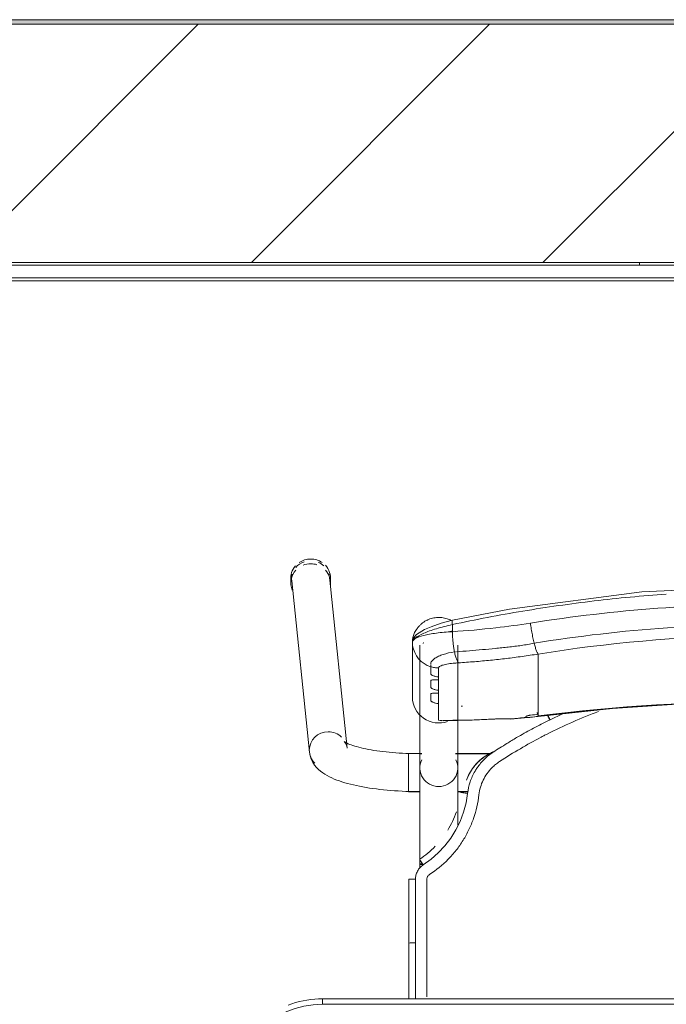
# Model space of a CAD drawing. Header units: metres. Extents: x 3 to 42.2, y -72.9 to -48.7.
# Tile 146 of 189: x 35.409 to 35.762, y -51.58 to -51.043. Entities that reach past the tile are written whole.
import ezdxf

# ---------------------------------------------------------------- set-up
doc = ezdxf.new("R2010")
doc.units = ezdxf.units.M
for name, color, linetype, lineweight in [('A-WALL', 7, 'Continuous', 18), ('A-WALL-PATT', 7, 'Continuous', 18), ('I-FURN', 7, 'Continuous', 18), ('I-WALL', 7, 'Continuous', 18)]:
    doc.layers.add(name, color=color, linetype=linetype, lineweight=lineweight)

# ---------------------------------------------------------------- blocks, each defined once
blk = doc.blocks.new('ConjuntoParaAlunoTamanho6 - CJA06_ConjuntoParaAlunoTamanho6-V46-1PAV')
at = {"layer": 'I-FURN', "color": 253, "true_color": 0xaaaaaa}
for p, q in [((-0.2643, 0.29456), (-0.2643, 0.29197)), ((-0.2638, 0.29312), (-0.25413, 0.19969)), ((-0.23354, 0.20182), (-0.24321, 0.29526)), ((-0.24254, 0.29197), (-0.24254, 0.29456)), ((-0.1979, 0.25969), (-0.1979, 0.22964)), ((-0.19385, 0.25812), (-0.19385, 0.19097)), ((-0.19207, 0.25896), (-0.19202, 0.25906)), ((-0.19202, 0.25906), (-0.19192, 0.25949)), ((-0.17315, 0.19097), (-0.17315, 0.25812)), ((-0.19734, 0.2558), (-0.19665, 0.25395)), ((-0.19665, 0.25395), (-0.1957, 0.25221)), ((-0.17493, 0.25435), (-0.17437, 0.25441)), ((-0.12923, 0.2438), (-0.12923, 0.25317)), ((-0.1957, 0.25221), (-0.19451, 0.25062)), ((-0.12923, 0.24214), (-0.12923, 0.2438)), ((-0.12923, 0.24214), (-0.12923, 0.23653)), ((-0.18366, 0.24073), (-0.18366, 0.23904)), ((-0.12923, 0.23653), (-0.12923, 0.23486)), ((-0.18366, 0.23345), (-0.18366, 0.23176)), ((-0.12923, 0.23486), (-0.12923, 0.22925)), ((-0.18366, 0.22617), (-0.18366, 0.21701)), ((-0.12923, 0.22925), (-0.12923, 0.22759)), ((-0.12923, 0.22759), (-0.12923, 0.22197)), ((-0.12923, 0.22197), (-0.12923, 0.22031)), ((-0.11598, 0.22048), (-0.1227, 0.21732)), ((-0.18366, 0.21701), (-0.1818, 0.21679)), ((-0.14414, 0.21757), (-0.12926, 0.21915)), ((-0.19271, 0.19894), (-0.2, 0.19894)), ((-0.15474, 0.19894), (-0.17429, 0.19894)), ((-0.2, 0.19844), (-0.2, 0.19411)), ((-0.2, 0.19393), (-0.2, 0.18575)), ((-0.19271, 0.19879), (-0.19385, 0.19879)), ((-0.19385, 0.19879), (-0.19385, 0.19845)), ((-0.19385, 0.19845), (-0.19385, 0.19764)), ((-0.19385, 0.19367), (-0.19385, 0.1916)), ((-0.15494, 0.19879), (-0.17429, 0.19879)), ((-0.2, 0.18573), (-0.2, 0.17922)), ((-0.19385, 0.18688), (-0.19385, 0.18582)), ((-0.19385, 0.18371), (-0.19385, 0.18582)), ((-0.2, 0.17916), (-0.2, 0.17794)), ((-0.2, 0.17794), (-0.19377, 0.17794)), ((-0.19385, 0.17809), (-0.19385, 0.17951)), ((-0.17323, 0.17794), (-0.1676, 0.17794)), ((-0.17268, 0.17809), (-0.16757, 0.17809)), ((-0.19385, 0.13857), (-0.19385, 0.13643)), ((-0.19983, 0.13021), (-0.19982, 0.0953)), ((-0.19982, 0.06488), (-0.19982, 0.0953)), ((-0.19982, 0.0953), (-0.19982, 0.09529)), ((-0.19623, 0.09556), (-0.19738, 0.09554)), ((0.247, 0.06497), (-0.247, 0.06497)), ((-0.247, 0.06497), (-0.247, 0.06197)), ((0.247, 0.06497), (-0.247, 0.06497))]:
    blk.add_line(p, q, dxfattribs=at)
at = {"layer": 'I-FURN', "color": 253, "true_color": 0xaaaaaa, "flags": 128}
for points in [[(0.0001, 0.2904), (-0.07267, 0.28721), (-0.14486, 0.2777), (-0.17603, 0.27161)], [(-0.17603, 0.27161), (-0.18218, 0.26997), (-0.18761, 0.26812), (-0.19131, 0.26652), (-0.19557, 0.2639), (-0.19708, 0.26226), (-0.19765, 0.26113), (-0.1979, 0.25971)], [(-0.17607, 0.26928), (-0.17607, 0.26831), (-0.17607, 0.26734), (-0.17607, 0.26637), (-0.17607, 0.2654)], [(-0.1979, 0.24468), (-0.1979, 0.2522), (-0.1979, 0.25971)], [(-0.1979, 0.25969), (-0.19776, 0.25773), (-0.19734, 0.2558)], [(-0.1979, 0.25969), (-0.1979, 0.25218), (-0.1979, 0.24467), (-0.1979, 0.23715), (-0.1979, 0.22964)], [(-0.19451, 0.25062), (-0.19311, 0.2492), (-0.19152, 0.24799)], [(-0.19152, 0.24799), (-0.18977, 0.24701), (-0.1879, 0.24628)], [(-0.1879, 0.24243), (-0.1879, 0.24339), (-0.1879, 0.24435), (-0.1879, 0.24532), (-0.1879, 0.24628)], [(-0.18366, 0.24561), (-0.18366, 0.24439), (-0.18366, 0.24317), (-0.18366, 0.24195), (-0.18366, 0.24073)], [(-0.1879, 0.23515), (-0.1879, 0.23603), (-0.1879, 0.23692), (-0.1879, 0.2378), (-0.1879, 0.23868)], [(-0.18366, 0.23904), (-0.18366, 0.23764), (-0.18366, 0.23624), (-0.18366, 0.23485), (-0.18366, 0.23345)], [(-0.1879, 0.22787), (-0.1879, 0.22876), (-0.1879, 0.22964), (-0.1879, 0.23052), (-0.1879, 0.23141)], [(-0.18366, 0.23176), (-0.18366, 0.23036), (-0.18366, 0.22897), (-0.18366, 0.22757), (-0.18366, 0.22617)], [(-0.12926, 0.21915), (-0.08865, 0.22342), (-0.0479, 0.2261), (-0.00707, 0.22717), (0.03376, 0.22666), (0.07455, 0.22454), (0.11521, 0.22083), (0.12946, 0.21915)], [(-0.18111, 0.21677), (-0.16533, 0.21701), (-0.15331, 0.21761)], [(-0.1359, 0.2187), (-0.1359, 0.21878), (-0.1359, 0.21886), (-0.1359, 0.21893), (-0.1359, 0.21901)], [(-0.12923, 0.22031), (-0.12923, 0.22007), (-0.12923, 0.21984), (-0.12923, 0.21961), (-0.12923, 0.21937)], [(-0.23354, 0.20182), (-0.23373, 0.20287), (-0.23403, 0.20376), (-0.23437, 0.20445), (-0.23469, 0.20492), (-0.23492, 0.20521), (-0.23505, 0.20534), (-0.23507, 0.20536)], [(-0.23507, 0.20536), (-0.23501, 0.20531), (-0.23482, 0.20518), (-0.23451, 0.20499), (-0.23408, 0.20476), (-0.23355, 0.20449), (-0.23291, 0.2042), (-0.23217, 0.20389), (-0.23133, 0.20358), (-0.23041, 0.20326), (-0.22941, 0.20294), (-0.22832, 0.20262), (-0.22717, 0.2023), (-0.22594, 0.20199), (-0.22464, 0.20169), (-0.22328, 0.2014), (-0.22186, 0.20112), (-0.22039, 0.20086), (-0.21886, 0.2006), (-0.21729, 0.20036), (-0.21567, 0.20014), (-0.214, 0.19993), (-0.2123, 0.19973), (-0.21057, 0.19956), (-0.2088, 0.1994), (-0.207, 0.19926), (-0.20518, 0.19913), (-0.20334, 0.19903), (-0.20148, 0.19894), (-0.19961, 0.19888), (-0.19772, 0.19883), (-0.19583, 0.1988), (-0.19394, 0.19879), (-0.19385, 0.19879)], [(-0.25413, 0.19969), (-0.25375, 0.19762), (-0.25311, 0.19572), (-0.25226, 0.19403), (-0.25129, 0.19256), (-0.25023, 0.19128), (-0.24913, 0.19017), (-0.24799, 0.18919), (-0.24683, 0.18832), (-0.24563, 0.18753), (-0.24441, 0.18681), (-0.24316, 0.18615), (-0.24188, 0.18553), (-0.24055, 0.18496), (-0.23919, 0.18441), (-0.23778, 0.1839), (-0.23633, 0.18341), (-0.23483, 0.18295), (-0.2333, 0.18251), (-0.23171, 0.1821), (-0.23008, 0.1817), (-0.22841, 0.18133), (-0.2267, 0.18098), (-0.22495, 0.18064), (-0.22315, 0.18033), (-0.22132, 0.18004), (-0.21946, 0.17976), (-0.21756, 0.17951), (-0.21562, 0.17928), (-0.21366, 0.17906), (-0.21168, 0.17887), (-0.20967, 0.1787), (-0.20763, 0.17855), (-0.20558, 0.17842), (-0.20352, 0.17831), (-0.20144, 0.17823), (-0.19935, 0.17816), (-0.19725, 0.17811), (-0.19515, 0.17809), (-0.19385, 0.17809)], [(-0.19385, 0.13857), (-0.19385, 0.14057), (-0.19385, 0.14257), (-0.19385, 0.14457), (-0.19385, 0.14656), (-0.19385, 0.14855), (-0.19385, 0.15053), (-0.19385, 0.15249), (-0.19385, 0.15444), (-0.19385, 0.15637), (-0.19385, 0.15827), (-0.19385, 0.16015), (-0.19385, 0.162), (-0.19385, 0.16382), (-0.19385, 0.1656), (-0.19385, 0.16735), (-0.19385, 0.16905), (-0.19385, 0.17071), (-0.19385, 0.17233), (-0.19385, 0.1739), (-0.19385, 0.17541), (-0.19385, 0.17687), (-0.19385, 0.17828), (-0.19385, 0.17963), (-0.19385, 0.18092), (-0.19385, 0.18215), (-0.19385, 0.18331), (-0.19385, 0.18441), (-0.19385, 0.18544), (-0.19385, 0.1864), (-0.19385, 0.18729), (-0.19385, 0.1881), (-0.19385, 0.18885), (-0.19385, 0.18951), (-0.19385, 0.19011), (-0.19385, 0.19062), (-0.19385, 0.19097)], [(-0.17315, 0.19097), (-0.17315, 0.19051), (-0.17315, 0.18998), (-0.17315, 0.18937), (-0.17315, 0.18869), (-0.17315, 0.18793), (-0.17315, 0.1871), (-0.17315, 0.18619), (-0.17315, 0.18522), (-0.17315, 0.18417), (-0.17315, 0.18306), (-0.17315, 0.18188), (-0.17315, 0.18064), (-0.17315, 0.17934), (-0.17315, 0.17798), (-0.17315, 0.17656), (-0.17315, 0.17508), (-0.17315, 0.17355), (-0.17315, 0.17198), (-0.17315, 0.17035), (-0.17315, 0.16868), (-0.17315, 0.16696), (-0.17315, 0.16521), (-0.17315, 0.16342), (-0.17315, 0.16159), (-0.17315, 0.15974)], [(-0.16841, 0.18438), (-0.16841, 0.18437), (-0.16841, 0.18435), (-0.16841, 0.18434), (-0.16841, 0.18432)], [(-0.16774, 0.17706), (-0.16861, 0.17188), (-0.16997, 0.16679), (-0.17181, 0.16185), (-0.17415, 0.15713), (-0.17693, 0.15265), (-0.18013, 0.14846), (-0.18374, 0.14461), (-0.18771, 0.14113), (-0.19199, 0.13805)], [(-0.19623, 0.13025), (-0.19623, 0.12331), (-0.19623, 0.11637), (-0.19623, 0.10942), (-0.19623, 0.10249), (-0.19623, 0.09556)], [(-0.19738, 0.09554), (-0.19841, 0.0955), (-0.1992, 0.09544), (-0.19969, 0.09537), (-0.19982, 0.0953)], [(-0.247, 0.06497), (-0.24912, 0.06492), (-0.25124, 0.0648), (-0.25334, 0.06459), (-0.25544, 0.06429), (-0.25753, 0.06391), (-0.2596, 0.06345), (-0.26165, 0.0629), (-0.26367, 0.06228), (-0.26567, 0.06157)], [(0.247, 0.06197), (0.1235, 0.06197), (0, 0.06197), (-0.1235, 0.06197), (-0.247, 0.06197)], [(-0.247, 0.06197), (-0.1235, 0.06197), (0, 0.06197), (0.1235, 0.06197), (0.247, 0.06197)]]:
    blk.add_lwpolyline(points, dxfattribs=at)
at = {"layer": 'I-FURN', "color": 253, "true_color": 0xaaaaaa}
blk.add_arc((-0.247, 0.01197), 0.05, 90, 180, dxfattribs=at)
blk.add_arc((-0.247, 0.01197), 0.05, 90, 180, dxfattribs=at)
for centre, major_axis, ratio, start_param, end_param in [((-0.25342, 0.29456), (0.01088, 0), 0.965926, 2.438822, 3.243525), ((-0.25351, 0.29419), (0.01029, 0.00107), 0.967158, 1.815725, 2.361641), ((-0.25342, 0.29456), (0.01088, 0), 0.965926, 1.570796, 2.185058), ((-0.25342, 0.29197), (0.01088, 0), 0.965926, 1.570796, 1.965237), ((-0.25342, 0.29456), (0.01088, 0), 0.965926, 0.959427, 1.570796), ((-0.25342, 0.29197), (0.01088, 0), 0.965926, 1.257624, 1.559899), ((-0.25351, 0.29419), (0.01029, 0.00107), 0.967158, 0.685592, 1.060105), ((-0.25342, 0.29456), (0.01088, 0), 0.965926, 6.170166, 7.020457), ((-0.25342, 0.29197), (0.01088, 0), 0.965926, 2.404268, 3.526261), ((-0.25351, 0.29419), (0.01029, 0.00107), 0.967158, 2.780211, 3.141593), ((-0.25342, 0.29197), (0.01088, 0), 0.965926, 6.182855, 7.015454), ((-0.25351, 0.29419), (0.01029, 0.00107), 0.967158, 6.18338, 6.464028), ((-0.1835, 0.22964), (-0.0144, 0), 0.978148, 0, 1.909658), ((0.0001, -0.77159), (1.0211, 0), 0.978148, 1.443771, 1.697822), ((0.0001, -0.77117), (1.0209, 0), 0.978148, 1.443771, 1.697822), ((-0.17927, 0.60128), (0.385, 0), 0.978148, 4.732926, 4.735013), ((-0.1305, 0.22908), (-0.00124, 0.00992), 0.026339, 2.463316, 2.789234), ((-0.17927, 0.60336), (0.395, 0), 0.978148, 4.701279, 4.780293), ((-0.14501, 0.22754), (-0.00087, 0.00996), 0.018501, 2.957526, 3.350225), ((-0.17927, 0.60263), (0.395, 0), 0.978148, 4.801491, 4.822541), ((-0.17927, 0.60356), (0.395, 0), 0.978148, 4.828782, 4.839414), ((-0.17927, 0.60221), (0.3948, 0), 0.978148, 4.828842, 4.839414), ((-0.24383, 0.20075), (0.01029, 0.00107), 0.967158, 1.470991, 3.041787), ((-0.24383, 0.20075), (0.01029, 0.00107), 0.967158, 0.685592, 1.470991), ((-0.24383, 0.20075), (0.01029, 0.00107), 0.967158, 3.041787, 3.827185), ((-0.1835, 0.19097), (0.01035, 0), 0.978148, 2.686587, 4.712389), ((-0.1835, 0.19097), (0.01035, 0), 0.978148, 4.712389, 6.738191), ((-0.1835, 0.13857), (0.01035, 0), 0.069756, 2.648425, 3.665191)]:
    blk.add_ellipse(centre, major_axis=major_axis, ratio=ratio, start_param=start_param, end_param=end_param, dxfattribs=at)
for points in [[(-0.05929, 0.28591), (-0.06588, 0.28544), (-0.07245, 0.28489), (-0.07901, 0.28427)], [(-0.11819, 0.27961), (-0.12468, 0.27869), (-0.13116, 0.27768), (-0.13762, 0.27661)], [(-0.09864, 0.28217), (-0.10517, 0.28139), (-0.11169, 0.28054), (-0.11819, 0.27961)], [(-0.07901, 0.28427), (-0.08557, 0.28365), (-0.09211, 0.28295), (-0.09864, 0.28217)], [(-0.13762, 0.27661), (-0.14407, 0.27553), (-0.15051, 0.27438), (-0.15692, 0.27316)], [(-0.15692, 0.27316), (-0.16332, 0.27194), (-0.16971, 0.27065), (-0.17607, 0.26928)], [(-0.13346, 0.2701), (-0.13056, 0.27056), (-0.12765, 0.271), (-0.12475, 0.27143)], [(-0.13346, 0.2701), (-0.13339, 0.26956), (-0.13324, 0.26848), (-0.133, 0.26684), (-0.13272, 0.2652), (-0.13242, 0.26359), (-0.13211, 0.26203), (-0.13178, 0.26053), (-0.13155, 0.25959), (-0.13144, 0.25914)], [(-0.17607, 0.2654), (-0.17914, 0.26523), (-0.18504, 0.2647), (-0.19219, 0.26337), (-0.19682, 0.26165), (-0.1979, 0.26035), (-0.1979, 0.25969)], [(-0.17609, 0.26577), (-0.1767, 0.26561), (-0.17731, 0.26545), (-0.17791, 0.26528)], [(-0.17607, 0.2654), (-0.17606, 0.26498), (-0.17604, 0.26413), (-0.17598, 0.26285), (-0.1759, 0.26156), (-0.17579, 0.26028), (-0.17566, 0.25902), (-0.17551, 0.25778), (-0.17533, 0.25659), (-0.17514, 0.25544), (-0.175, 0.25471), (-0.17493, 0.25435)], [(-0.12923, 0.25317), (-0.12932, 0.25327), (-0.1295, 0.25353), (-0.1298, 0.25409), (-0.13011, 0.25481), (-0.13044, 0.25568), (-0.13077, 0.2567), (-0.1311, 0.25786), (-0.13133, 0.2587), (-0.13144, 0.25914)], [(-0.17493, 0.25435), (-0.17484, 0.25392), (-0.17465, 0.25308), (-0.17435, 0.25195), (-0.17403, 0.25093), (-0.17369, 0.25006), (-0.17335, 0.24934), (-0.173, 0.24877), (-0.17277, 0.2485), (-0.17265, 0.2484)], [(-0.1879, 0.24718), (-0.1879, 0.24726), (-0.1879, 0.24734), (-0.1879, 0.24743)], [(-0.16398, 0.24902), (-0.16687, 0.24878), (-0.16977, 0.24858), (-0.17265, 0.2484)], [(-0.15964, 0.24939), (-0.16109, 0.24926), (-0.16254, 0.24913), (-0.16398, 0.24902)], [(-0.1553, 0.2498), (-0.15675, 0.24966), (-0.15819, 0.24952), (-0.15964, 0.24939)], [(-0.15095, 0.25026), (-0.1524, 0.2501), (-0.15385, 0.24995), (-0.1553, 0.2498)], [(-0.14661, 0.25076), (-0.14806, 0.25058), (-0.14951, 0.25042), (-0.15095, 0.25026)], [(-0.14226, 0.2513), (-0.14371, 0.25111), (-0.14516, 0.25093), (-0.14661, 0.25076)], [(-0.1879, 0.24628), (-0.18756, 0.24617), (-0.18687, 0.24599), (-0.18581, 0.24578), (-0.18474, 0.24565), (-0.18402, 0.24561), (-0.18366, 0.24561)], [(-0.09625, 0.22184), (-0.10584, 0.21825), (-0.1152, 0.21414), (-0.12434, 0.2095)], [(-0.15397, 0.21772), (-0.15349, 0.21752), (-0.153, 0.21758), (-0.15247, 0.21788)], [(-0.15247, 0.21788), (-0.15113, 0.21782), (-0.1484, 0.21775), (-0.14556, 0.21776), (-0.14412, 0.21779)], [(-0.12436, 0.21651), (-0.12717, 0.21512), (-0.13276, 0.21224), (-0.13826, 0.20916), (-0.14098, 0.20758)], [(-0.1359, 0.21901), (-0.1359, 0.21905), (-0.13586, 0.21912), (-0.13573, 0.21923), (-0.13549, 0.21935), (-0.13518, 0.21946), (-0.13479, 0.21957), (-0.13436, 0.21967), (-0.1339, 0.21974), (-0.13357, 0.21979), (-0.1334, 0.21981)], [(-0.13585, 0.2186), (-0.13587, 0.21862), (-0.13589, 0.21865), (-0.1359, 0.21868), (-0.1359, 0.2187)], [(-0.1227, 0.21732), (-0.12297, 0.21719), (-0.12353, 0.21692), (-0.12408, 0.21665), (-0.12436, 0.21651)], [(-0.12335, 0.21813), (-0.12356, 0.21856), (-0.12377, 0.21898), (-0.12395, 0.21936)], [(-0.12289, 0.21723), (-0.12304, 0.21753), (-0.12319, 0.21783), (-0.12334, 0.21813)], [(-0.14638, 0.20431), (-0.14762, 0.20355), (-0.1501, 0.202), (-0.15256, 0.20043), (-0.15378, 0.19963)], [(-0.12798, 0.20762), (-0.13157, 0.20574), (-0.13889, 0.20168), (-0.14651, 0.19698), (-0.1504, 0.19445)], [(-0.14098, 0.20758), (-0.14188, 0.20704), (-0.14368, 0.20597), (-0.14546, 0.20487), (-0.14635, 0.20432)], [(-0.12434, 0.2095), (-0.12494, 0.2092), (-0.12615, 0.20858), (-0.12737, 0.20794), (-0.12798, 0.20762)], [(-0.15378, 0.19963), (-0.1555, 0.19851), (-0.15869, 0.19594), (-0.16134, 0.1928), (-0.1625, 0.1911)], [(-0.1568, 0.1982), (-0.15576, 0.1988), (-0.15475, 0.1993), (-0.15376, 0.19971)], [(-0.16501, 0.19076), (-0.16447, 0.19151), (-0.16331, 0.19295), (-0.16135, 0.19493), (-0.15919, 0.19669), (-0.15764, 0.19771), (-0.15683, 0.19818)], [(-0.1504, 0.19445), (-0.15113, 0.19396), (-0.15256, 0.19293), (-0.15386, 0.19174), (-0.15448, 0.19112)], [(-0.16371, 0.18924), (-0.16479, 0.18738), (-0.16656, 0.18343), (-0.1675, 0.1792), (-0.16774, 0.17706)], [(-0.1625, 0.1911), (-0.16271, 0.1908), (-0.16313, 0.19018), (-0.16352, 0.18955), (-0.16371, 0.18924)], [(-0.15448, 0.19112), (-0.15645, 0.18912), (-0.15969, 0.18452), (-0.16124, 0.17915), (-0.16156, 0.17636)], [(-0.16774, 0.17706), (-0.16823, 0.17712), (-0.16921, 0.17725), (-0.17046, 0.17746), (-0.17128, 0.17766), (-0.17147, 0.17776), (-0.17146, 0.1778)], [(-0.17391, 0.16699), (-0.17512, 0.16348), (-0.17671, 0.16011), (-0.17864, 0.15696)], [(-0.1854, 0.14823), (-0.18797, 0.14558), (-0.19084, 0.14321), (-0.19391, 0.14119)], [(-0.19391, 0.14119), (-0.19393, 0.14119), (-0.19385, 0.14103), (-0.19344, 0.14033), (-0.19278, 0.13928), (-0.19225, 0.13846), (-0.19199, 0.13805)], [(-0.19199, 0.13805), (-0.19265, 0.13762), (-0.19383, 0.13663), (-0.19519, 0.13473), (-0.19604, 0.13255), (-0.19622, 0.13104), (-0.19623, 0.13025)], [(-0.19623, 0.13025), (-0.19672, 0.13025), (-0.1977, 0.13025), (-0.19891, 0.13024), (-0.19969, 0.13022), (-0.19984, 0.13021), (-0.19982, 0.1302)], [(-0.19982, 0.12147), (-0.19982, 0.12438), (-0.19982, 0.12729), (-0.19982, 0.1302)], [(-0.19982, 0.1302), (-0.19982, 0.12438), (-0.19982, 0.11273), (-0.19982, 0.1011), (-0.19982, 0.09529)], [(-0.18863, 0.13277), (-0.18884, 0.13263), (-0.18922, 0.13231), (-0.18966, 0.1317), (-0.18994, 0.13099), (-0.19, 0.1305), (-0.19, 0.13025)], [(-0.19982, 0.09528), (-0.19982, 0.1011), (-0.19982, 0.10691), (-0.19982, 0.11273)], [(-0.19982, 0.09529), (-0.19982, 0.08515), (-0.19982, 0.07502), (-0.19982, 0.06488)], [(-0.19982, 0.06488), (-0.19982, 0.06837), (-0.19982, 0.07185), (-0.19982, 0.07534)]]:
    blk.add_open_spline(points, degree=3, dxfattribs=at)
for points, knots in [([(-0.12475, 0.27143), (-0.07876, 0.2782), (0.00815, 0.28389), (0.09466, 0.27626), (0.13366, 0.2701)], [-0.9669492, -0.9669492, -0.9669492, -0.9669492, -0.4444444, 0, 0, 0, 0]), ([(-0.1979, 0.25971), (-0.1979, 0.26019), (-0.19783, 0.26127), (-0.19747, 0.26287), (-0.19695, 0.2643), (-0.19642, 0.26543), (-0.19585, 0.26637), (-0.19534, 0.26711), (-0.19492, 0.26766), (-0.19447, 0.26819), (-0.19382, 0.2689), (-0.19291, 0.26975), (-0.1919, 0.27053), (-0.19105, 0.27107), (-0.1904, 0.27144), (-0.18973, 0.27177), (-0.18883, 0.27217), (-0.18719, 0.27275), (-0.18474, 0.2732), (-0.18174, 0.27315), (-0.17908, 0.27256), (-0.1775, 0.27189), (-0.17685, 0.27156)], [0, 0, 0, 0, 0.0625, 0.125, 0.15625, 0.1875, 0.21875, 0.234375, 0.25, 0.265625, 0.28125, 0.3125, 0.34375, 0.359375, 0.375, 0.390625, 0.40625, 0.4375, 0.5, 0.5625, 0.625, 0.670569, 0.670569, 0.670569, 0.670569]), ([(-0.1979, 0.25971), (-0.1979, 0.26034), (-0.19688, 0.26187), (-0.19282, 0.26411), (-0.18865, 0.26578), (-0.18491, 0.26704), (-0.18064, 0.26823), (-0.1776, 0.26895), (-0.17607, 0.26928)], [0, 0, 0, 0, 0.25, 0.5, 0.625, 0.75, 0.875, 1, 1, 1, 1]), ([(-0.1761, 0.27156), (-0.17616, 0.27149), (-0.17627, 0.27106), (-0.17619, 0.27003), (-0.17607, 0.26928)], [0.625, 0.625, 0.625, 0.625, 0.75, 1, 1, 1, 1]), ([(-0.17607, 0.2654), (-0.1682, 0.2659), (-0.154, 0.26716), (-0.13977, 0.2691), (-0.13346, 0.2701)], [-1, -1, -1, -1, -0.444444, 0, 0, 0, 0]), ([(-0.13144, 0.25914), (-0.08343, 0.26683), (0.00512, 0.27318), (0.09323, 0.26529), (0.13164, 0.25914)], [-1, -1, -1, -1, -0.444444, 0, 0, 0, 0]), ([(0.12943, 0.25317), (0.08224, 0.26075), (-0.00484, 0.26702), (-0.09148, 0.25924), (-0.12923, 0.25317)], [-1, -1, -1, -1, -0.444444, 0, 0, 0, 0]), ([(-0.1965, 0.2622), (-0.19671, 0.26207), (-0.1971, 0.26176), (-0.19769, 0.26096), (-0.1979, 0.26021), (-0.1979, 0.25971)], [0.75, 0.75, 0.75, 0.75, 0.8125, 0.875, 1, 1, 1, 1]), ([(-0.19421, 0.2626), (-0.1945, 0.26266), (-0.19502, 0.2627), (-0.19554, 0.2626), (-0.19576, 0.26254)], [0.5473049, 0.5473049, 0.5473049, 0.5473049, 0.625, 0.6812684, 0.6812684, 0.6812684, 0.6812684]), ([(-0.17381, 0.25447), (-0.17147, 0.25462), (-0.16677, 0.25497), (-0.1597, 0.25557), (-0.1538, 0.25614), (-0.14908, 0.25663), (-0.14554, 0.25703), (-0.14198, 0.25739), (-0.13843, 0.25782), (-0.13492, 0.25842), (-0.13259, 0.25889), (-0.13144, 0.25914)], [0, 0, 0, 0, 0.166667, 0.333333, 0.5, 0.583333, 0.666667, 0.75, 0.833333, 0.916667, 1, 1, 1, 1]), ([(-0.1879, 0.24778), (-0.18791, 0.24829), (-0.1875, 0.24933), (-0.18588, 0.25077), (-0.184, 0.25182), (-0.1824, 0.2525), (-0.17978, 0.25344), (-0.17715, 0.25404), (-0.17493, 0.25435)], [0, 0, 0, 0, 0.2, 0.4, 0.55, 0.625, 0.7, 1, 1, 1, 1]), ([(-0.12923, 0.25317), (-0.13213, 0.25271), (-0.13647, 0.25207), (-0.14082, 0.25148), (-0.14226, 0.2513)], [-1, -1, -1, -1, -0.8, -0.7, -0.7, -0.7, -0.7]), ([(-0.17265, 0.2484), (-0.17333, 0.24836), (-0.17532, 0.24821), (-0.17777, 0.24791), (-0.17985, 0.24753), (-0.18163, 0.2471), (-0.18322, 0.24646), (-0.18366, 0.2459), (-0.18366, 0.24561)], [-1, -1, -1, -1, -0.888889, -0.666667, -0.555556, -0.444444, -0.222222, 0, 0, 0, 0]), ([(-0.1879, 0.24628), (-0.1879, 0.24644), (-0.1879, 0.2467), (-0.1879, 0.247), (-0.1879, 0.2471)], [0, 0, 0, 0, 0.4, 0.6, 0.6, 0.6, 0.6]), ([(-0.18366, 0.24073), (-0.18428, 0.24075), (-0.18512, 0.24088), (-0.18609, 0.24117), (-0.18671, 0.24142), (-0.18723, 0.2417), (-0.18762, 0.24198), (-0.18784, 0.24222), (-0.1879, 0.24236), (-0.1879, 0.24243)], [0, 0, 0, 0, 0.25, 0.375, 0.5, 0.625, 0.75, 0.875, 1, 1, 1, 1]), ([(-0.1879, 0.23868), (-0.1879, 0.23875), (-0.18784, 0.23885), (-0.18762, 0.23896), (-0.18723, 0.23902), (-0.18671, 0.23904), (-0.18609, 0.23904), (-0.18512, 0.23903), (-0.18428, 0.23902), (-0.18366, 0.23904)], [0, 0, 0, 0, 0.125, 0.25, 0.375, 0.5, 0.625, 0.75, 1, 1, 1, 1]), ([(-0.18366, 0.23345), (-0.18428, 0.23348), (-0.18512, 0.2336), (-0.18609, 0.23389), (-0.18671, 0.23414), (-0.18723, 0.23442), (-0.18762, 0.2347), (-0.18784, 0.23494), (-0.1879, 0.23508), (-0.1879, 0.23515)], [0, 0, 0, 0, 0.25, 0.375, 0.5, 0.625, 0.75, 0.875, 1, 1, 1, 1]), ([(-0.1879, 0.23141), (-0.1879, 0.23147), (-0.18784, 0.23158), (-0.18762, 0.23168), (-0.18723, 0.23174), (-0.18671, 0.23176), (-0.18609, 0.23176), (-0.18512, 0.23175), (-0.18428, 0.23175), (-0.18366, 0.23176)], [0, 0, 0, 0, 0.125, 0.25, 0.375, 0.5, 0.625, 0.75, 1, 1, 1, 1]), ([(-0.18366, 0.22617), (-0.18428, 0.2262), (-0.18512, 0.22633), (-0.18609, 0.22661), (-0.18671, 0.22687), (-0.18723, 0.22714), (-0.18762, 0.22742), (-0.18784, 0.22767), (-0.1879, 0.22781), (-0.1879, 0.22787)], [0, 0, 0, 0, 0.25, 0.375, 0.5, 0.625, 0.75, 0.875, 1, 1, 1, 1]), ([(-0.1334, 0.21866), (-0.1337, 0.21862), (-0.13425, 0.21856), (-0.13488, 0.2185), (-0.13529, 0.21849), (-0.13555, 0.2185), (-0.13573, 0.21853), (-0.13582, 0.21857), (-0.13585, 0.2186)], [0, 0, 0, 0, 0.25, 0.5, 0.625, 0.75, 0.875, 1, 1, 1, 1]), ([(-0.12388, 0.21967), (-0.12372, 0.21936), (-0.12333, 0.2186), (-0.12291, 0.21776), (-0.1227, 0.21732)], [0.5302375, 0.5302375, 0.5302375, 0.5302375, 0.75, 1, 1, 1, 1]), ([(-0.1535, 0.1999), (-0.15406, 0.19967), (-0.15585, 0.19886), (-0.15753, 0.19787), (-0.15863, 0.1971)], [0.6367527, 0.6367527, 0.6367527, 0.6367527, 0.75, 1, 1, 1, 1]), ([(-0.15863, 0.1971), (-0.16081, 0.19558), (-0.16383, 0.19273), (-0.16686, 0.18807), (-0.16796, 0.18563), (-0.16841, 0.18438)], [0, 0, 0, 0, 0.5, 0.75, 1, 1, 1, 1]), ([(-0.16841, 0.18432), (-0.16799, 0.18547), (-0.16725, 0.18714), (-0.16604, 0.18925), (-0.16537, 0.19026), (-0.16501, 0.19076)], [0, 0, 0, 0, 0.5, 0.75, 1, 1, 1, 1]), ([(-0.16156, 0.17636), (-0.16208, 0.17191), (-0.16353, 0.16549), (-0.16692, 0.15729), (-0.1701, 0.15145), (-0.17391, 0.14602), (-0.17976, 0.13936), (-0.18487, 0.13521), (-0.18863, 0.13277)], [0, 0, 0, 0, 0.25, 0.375, 0.5, 0.625, 0.75, 1, 1, 1, 1]), ([(-0.19, 0.13025), (-0.19, 0.12863), (-0.19, 0.12547), (-0.19, 0.12092), (-0.19, 0.1173), (-0.19, 0.1145), (-0.19, 0.11243), (-0.19, 0.11052), (-0.19, 0.10828), (-0.19, 0.10624), (-0.19, 0.10408), (-0.19, 0.10228), (-0.19, 0.10023), (-0.19, 0.09774), (-0.19, 0.09515), (-0.19, 0.09189), (-0.19, 0.08842), (-0.19, 0.08419), (-0.19, 0.08049), (-0.19, 0.07684), (-0.19, 0.07351), (-0.19, 0.07081), (-0.19, 0.0683), (-0.19, 0.06666), (-0.19, 0.06612)], [0, 0, 0, 0, 0.03125, 0.0625, 0.09375, 0.109375, 0.125, 0.140625, 0.15625, 0.1875, 0.203125, 0.21875, 0.234375, 0.25, 0.265625, 0.28125, 0.3125, 0.328125, 0.34375, 0.359375, 0.3671875, 0.375, 0.3828125, 0.3865101, 0.3865101, 0.3865101, 0.3865101]), ([(-0.19623, 0.06488), (-0.19623, 0.06802), (-0.19623, 0.0747), (-0.19623, 0.0849), (-0.19623, 0.09203), (-0.19623, 0.09556)], [0.8397159, 0.8397159, 0.8397159, 0.8397159, 0.8888889, 0.9444444, 1, 1, 1, 1])]:
    blk.add_open_spline(points, degree=3, knots=knots, dxfattribs=at)
blk = doc.blocks.new('4 GRE - ESCOLA DE CINEMA E AUDIOVISUAL CINE REX R07_rvt-1-1PAV')
at = {"layer": 'A-WALL-PATT', "true_color": 0xd4d4d4}
h = blk.add_hatch(dxfattribs=at)
h.set_pattern_fill('FP_1', color=254, style=0, pattern_type=2)
h.set_pattern_definition([(50, (21.555, -62.929), (0.5465545, -0.047815), [0.05715, -0.62865]), (355, (21.555, -62.929), (-0.105728, 0.573166), [0.04572, -0.50292]), (100.451, (21.601, -62.933), (0.440828, 0.525349), [0.04857, -0.53427]), (46.184, (21.555, -62.776), (0.813237, -0.12613), [0.08573, -0.94298]), (96.636, (21.623, -62.787), (0.712212, 0.742287), [0.07286, -0.80141]), (351.184, (21.555, -62.776), (0.712217, 0.742274), [0.06858, -0.75438]), (21, (21.631, -62.814), (0.454846, -0.306795), [0.05715, -0.62865]), (326, (21.631, -62.814), (0.185405, 0.55256), [0.04572, -0.50292]), (71.451, (21.669, -62.84), (0.640251, 0.245763), [0.04857, -0.53427]), (37.5, (21.555, -62.929), (0.009261, 0.2536672), [0.02515, -0.47168, 0.02515, -0.48539, -0.50482]), (37.5, (21.555, -62.929), (0.009261, 0.2536672), [-1.007, 0.02515, -0.47968]), (7.5, (21.555, -62.929), (0.2004558, 0.300546), [0.02515, -0.26594, 0.02515, -0.46025, -0.1924]), (7.5, (21.555, -62.929), (0.2004558, 0.300546), [-0.77648, 0.02515, -0.16726]), (327.5, (21.385, -62.929), (0.4067682, -0.0171882), [0.02515, -0.16535, 0.02515, -0.56921, -0.78867]), (327.5, (21.385, -62.929), (0.4067682, -0.0171882), [-0.78486, 0.02515, -0.76352]), (317.5, (21.309, -62.929), (0.444383, 0.0762794), [0.02515, -0.2225, 0.02515, -0.36957, -0.56007]), (317.5, (21.309, -62.929), (0.444383, 0.0762794), [-0.64237, 0.02515, -0.53492])])
h.paths.add_polyline_path([(42.15042, -51.04545), (42.15042, -51.04295), (40.31484, -51.04295), (40.31484, -51.04545), (40.91752, -51.04545)])
h.paths.add_polyline_path([(40.16734, -51.04545), (40.16984, -51.04545), (40.16984, -51.04295), (22.58484, -51.04295), (22.58484, -51.04545), (39.68462, -51.04545)])
h.paths.add_polyline_path([(22.43734, -51.04545), (22.43984, -51.04545), (22.43984, -51.04295), (21.54734, -51.04295), (21.54734, -51.04545), (22.42402, -51.04545)])
h = blk.add_hatch(dxfattribs=at)
h.set_pattern_fill('FP_2', color=254, style=0, pattern_type=2)
h.set_pattern_definition([(45, (21.555, -62.929), (-0.0795495, 0.0795495), [])])
h.paths.add_polyline_path([(40.19234, -51.17545), (40.19234, -51.04545), (22.56234, -51.04545), (22.56234, -51.17545), (39.8676, -51.17545), (39.8676, -51.04612), (40.1676, -51.04612), (40.1676, -51.17545), (40.16984, -51.17545)])
at = {"layer": 'A-WALL-PATT', "true_color": 0xeaeaea}
h = blk.add_hatch(dxfattribs=at)
h.set_pattern_fill('FP_21', color=254, style=0, pattern_type=2)
h.set_pattern_definition([(0, (21.555, -62.929), (0.381, 0.381), [0.1905, -0.5715]), (45, (21.65, -62.929), (-1.90495, 1.90495), []), (90, (21.65, -63.024), (-0.381, 0.381), [0.1905, -0.5715])])
h.paths.add_polyline_path([(39.8676, -51.17695), (39.8676, -51.17545), (35.16734, -51.17545), (35.16734, -51.17695), (39.68462, -51.17695)])
at = {"layer": 'A-WALL', "color": 253, "true_color": 0xaaaaaa}
for p, q in [((22.58484, -51.04295), (40.16984, -51.04295)), ((22.58734, -51.04545), (40.16734, -51.04545)), ((39.8676, -51.17545), (35.16734, -51.17545)), ((39.8676, -51.17695), (35.16734, -51.17695)), ((39.8591, -51.18395), (35.16734, -51.18395)), ((35.16734, -51.18545), (39.8576, -51.18545))]:
    blk.add_line(p, q, dxfattribs=at)
at = {"layer": 'I-WALL', "color": 253, "true_color": 0xaaaaaa}
for p, q in [((40.16734, -51.04545), (22.58734, -51.04545)), ((35.1771, -51.17545), (39.8676, -51.17545))]:
    blk.add_line(p, q, dxfattribs=at)
at = {"layer": 'I-FURN', "color": 253, "lineweight": 18, "true_color": 0xaaaaaa}
blk.add_blockref('ConjuntoParaAlunoTamanho6 - CJA06_ConjuntoParaAlunoTamanho6-V46-1PAV', (35.82168, -51.64244), dxfattribs=at)

msp = doc.modelspace()

# ---------------------------------------------------------------- block references
at = {"lineweight": 5}
msp.add_blockref('4 GRE - ESCOLA DE CINEMA E AUDIOVISUAL CINE REX R07_rvt-1-1PAV', (0, 0), dxfattribs=at)

doc.saveas('drawing.dxf')
